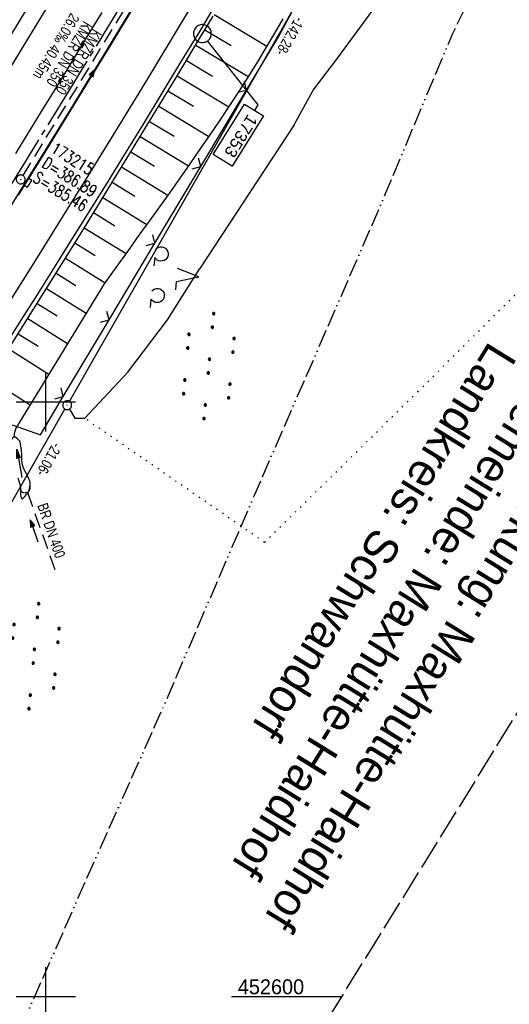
# Model space of a CAD drawing. Extents: x 508608 to 509338, y 452280 to 453218.
# Tile 17 of 29: x 508996 to 509078, y 452599 to 452764. Entities that reach past the tile are written whole.
import ezdxf

# ---------------------------------------------------------------- set-up
doc = ezdxf.new("R2010")
doc.units = 0
doc.header["$LTSCALE"] = 10
doc.header["$MEASUREMENT"] = 0
for name, pattern in [('ACAD_ISO13W100', [36, 12, -3, 12, -3, 0, -3, 0, -3]), ('ACHSE', [5.5, 4, -0.5, 0.5, -0.5]), ('AUSGEZOGEN', [0]), ('LT00', [0]), ('LT14', [0.6, 0.5, -0.1]), ('PUNKTX2_STR', [0.6, 0.1, -0.5]), ('STRICHLINIE2', [0.375, 0.25, -0.125])]:
    doc.linetypes.add(name, pattern=pattern)
doc.layers.get('0').update_dxf_attribs({"linetype": 'LT00'})
for name, color, linetype in [('--EK_FBR', 250, 'LT00'), ('--EK_Halt-Pfeil', 4, 'LT00'), ('--EK_Haltung', 7, 'STRICHLINIE2'), ('--EK_Haltung-Text', 140, 'LT00'), ('--EK_Schacht-Text', 5, 'LT00'), ('--EL_DFK_AB_L', 21, 'LT00'), ('--EL_DFK_AB_P', 7, 'LT00'), ('--EL_Halt-Pfeil', 4, 'LT00'), ('--EL_Haltung', 182, 'STRICHLINIE2'), ('--EL_Haltung-Text', 182, 'LT00'), ('-AX-093', 35, 'ACHSE'), ('ABSTAND', 8, 'LT00'), ('DFK_AB_L', 21, 'LT00'), ('DFK_AB_P', 7, 'LT00'), ('DFK_KATASTER', 250, 'LT00'), ('DFK_NUTZUNG', 250, 'LT00'), ('DFK_NUTZUNGSGRENZE', 70, 'PUNKTX2_STR'), ('FESTPKT_TEXT_B', 211, 'LT00'), ('GASLTG', 250, 'ACAD_ISO13W100'), ('GRENZNAME_B', 250, 'Continuous'), ('PFEIL', 140, 'AUSGEZOGEN'), ('V119_AFBR_BAB', 250, 'LT00'), ('V119_BOESCH', 250, 'LT00'), ('V119_BOSCHUNG', 250, 'LT00'), ('V119_GRABEN', 250, 'LT00'), ('V119_H_BORD', 8, 'LT00'), ('V119_KA_PRUF', 182, 'LT00'), ('V119_LD_MARK', 250, 'LT00'), ('V119_PKT_AU', 211, 'LT00'), ('V119_RASTER', 250, 'LT00'), ('V119_SINKK', 182, 'LT00'), ('V119_UK_DURCH', 182, 'LT00'), ('V119_ZAUN', 40, 'LT00')]:
    doc.layers.add(name, color=color, linetype=linetype)
doc.layers.add('-BLATT_119-RAND', color=7, linetype='LT14', plot=False)
doc.styles.add('Haltungsbeschriftung', font='ARIAL.TTF', dxfattribs={"width": 0.75})
doc.styles.add('schachtbeschriftung', font='romans.shx', dxfattribs={"width": 0.75, "height": 2})
doc.styles.get("Standard").update_dxf_attribs({"font": 'ARIAL.TTF'})
doc.styles.add('UNIR-H', font='unir_h.shx', dxfattribs={"width": 0.8})

# ---------------------------------------------------------------- blocks, each defined once
blk = doc.blocks.new('SYMB0003')
at = {"color": 0, "linetype": 'ByBlock'}
for p, q in [((-0.015712, 0), (0.010166, 0.012015)), ((0, -0.021257), (-0.015712, 0)), ((0.010166, 0.012015), (0, -0.021257))]:
    blk.add_line(p, q, dxfattribs=at)
for points in [[(-0.031395, 0.499013), (-0.093691, 0.491144), (-0.154509, 0.475528), (-0.21289, 0.452414), (-0.267913, 0.422164), (-0.318712, 0.385257), (-0.364484, 0.342274), (-0.404509, 0.293893), (-0.438154, 0.240877), (-0.464888, 0.184062), (-0.484292, 0.124345), (-0.496058, 0.062667), (-0.5, 0)], [(-0.5, 0), (-0.496058, -0.062667), (-0.484292, -0.124345), (-0.464888, -0.184062), (-0.438154, -0.240877), (-0.404509, -0.293893), (-0.364485, -0.342274), (-0.318712, -0.385257), (-0.267914, -0.422164), (-0.21289, -0.452414), (-0.154509, -0.475529), (-0.093691, -0.491144), (-0.031395, -0.499014), (0.031395, -0.499014)], [(0.5, 0), (0.496057, 0.062667), (0.484292, 0.124345), (0.464888, 0.184062), (0.438153, 0.240877), (0.404509, 0.293893), (0.364484, 0.342274), (0.318712, 0.385257), (0.267913, 0.422164), (0.21289, 0.452414), (0.154509, 0.475528), (0.093691, 0.491144), (0.031395, 0.499013), (-0.031395, 0.499013)], [(0.031395, -0.499014), (0.093691, -0.491144), (0.154509, -0.475529), (0.21289, -0.452414), (0.267914, -0.422164), (0.318712, -0.385257), (0.364485, -0.342274), (0.404509, -0.293893), (0.438154, -0.240877), (0.464889, -0.184062), (0.484292, -0.124345), (0.496058, -0.062667), (0.5, 0)]]:
    blk.add_lwpolyline(points, dxfattribs=at)
blk = doc.blocks.new('SYMB7201')
at = {"color": 0, "linetype": 'ByBlock'}
for p, q in [((0, 0.385), (-0.11, 0.015)), ((-0.255, -0.385), (-0.115, -0.385)), ((0.445, -0.385), (0.585, -0.385))]:
    blk.add_line(p, q, dxfattribs=at)
for points in [[(0.25, 0.015), (0.11, 0.015), (0, 0.385)], [(-0.393816, -0.383308), (-0.416239, -0.362945), (-0.432849, -0.337617), (-0.442589, -0.308936), (-0.444836, -0.27873), (-0.439449, -0.248923), (-0.426769, -0.221415), (-0.407606, -0.197958), (-0.38318, -0.180047), (-0.355047, -0.168823), (-0.325, -0.165), (-0.294953, -0.168823), (-0.26682, -0.180047), (-0.242394, -0.197959), (-0.223231, -0.221415), (-0.210551, -0.248923), (-0.205164, -0.27873), (-0.207411, -0.308936), (-0.21715, -0.337617), (-0.233761, -0.362945), (-0.256184, -0.383308)], [(0.306185, -0.383308), (0.283761, -0.362945), (0.267151, -0.337617), (0.257411, -0.308936), (0.255164, -0.27873), (0.260552, -0.248923), (0.273231, -0.221415), (0.292394, -0.197958), (0.31682, -0.180047), (0.344953, -0.168823), (0.375, -0.165), (0.405047, -0.168823), (0.43318, -0.180047), (0.457606, -0.197959), (0.476769, -0.221415), (0.489449, -0.248923), (0.494836, -0.27873), (0.492589, -0.308936), (0.48285, -0.337617), (0.466239, -0.362945), (0.443816, -0.383308)]]:
    blk.add_lwpolyline(points, dxfattribs=at)
blk = doc.blocks.new('SYMB7110')
at = {"color": 0, "linetype": 'ByBlock'}
for p, q in [((-0.515, 0.392919), (-0.515, 0.367081)), ((-0.51, 0.362895), (-0.51, 0.397105)), ((-0.505, 0.399164), (-0.505, 0.360836)), ((-0.5, 0.360204), (-0.5, 0.399796)), ((-0.495, 0.399164), (-0.495, 0.360836)), ((-0.49, 0.362895), (-0.49, 0.397105)), ((-0.485, 0.392919), (-0.485, 0.367081)), ((-0.48, 0.379874), (-0.48, 0.380145)), ((-0.285, 0.392919), (-0.285, 0.367081)), ((-0.28, 0.362895), (-0.28, 0.397105)), ((-0.275, 0.399164), (-0.275, 0.360836)), ((-0.27, 0.360204), (-0.27, 0.399796)), ((-0.265, 0.399164), (-0.265, 0.360836)), ((-0.26, 0.362895), (-0.26, 0.397105)), ((-0.255, 0.392919), (-0.255, 0.367081)), ((-0.25, 0.379874), (-0.25, 0.380146)), ((0.255, 0.392919), (0.255, 0.367081)), ((0.26, 0.362895), (0.26, 0.397105)), ((0.265, 0.399164), (0.265, 0.360836)), ((0.27, 0.360204), (0.27, 0.399796)), ((0.275, 0.399164), (0.275, 0.360836)), ((0.28, 0.362895), (0.28, 0.397105)), ((0.285, 0.392919), (0.285, 0.367081)), ((0.29, 0.379874), (0.29, 0.380145)), ((0.485, 0.392919), (0.485, 0.367081)), ((0.49, 0.362895), (0.49, 0.397105)), ((0.495, 0.399164), (0.495, 0.360836)), ((0.5, 0.360204), (0.5, 0.399796)), ((0.505, 0.399164), (0.505, 0.360836)), ((0.51, 0.362895), (0.51, 0.397105)), ((0.515, 0.392919), (0.515, 0.367081)), ((0.52, 0.379874), (0.52, 0.380146)), ((-0.9, 0.012919), (-0.9, -0.012919)), ((-0.895, -0.017106), (-0.895, 0.017105)), ((-0.89, 0.019164), (-0.89, -0.019164)), ((-0.885, -0.019797), (-0.885, 0.019796)), ((-0.88, 0.019164), (-0.88, -0.019164)), ((-0.875, -0.017106), (-0.875, 0.017105)), ((-0.87, 0.012919), (-0.87, -0.012919)), ((-0.865, -0.000126), (-0.865, 0.000145)), ((-0.67, 0.012919), (-0.67, -0.012919)), ((-0.665, -0.017106), (-0.665, 0.017105)), ((-0.66, 0.019164), (-0.66, -0.019164)), ((-0.655, -0.019797), (-0.655, 0.019796)), ((-0.65, 0.019164), (-0.65, -0.019164)), ((-0.645, -0.017106), (-0.645, 0.017105)), ((-0.64, 0.012919), (-0.64, -0.012919)), ((-0.635, -0.000126), (-0.635, 0.000145)), ((-0.13, 0.012919), (-0.13, -0.012919)), ((-0.125, -0.017105), (-0.125, 0.017105)), ((-0.12, 0.019164), (-0.12, -0.019164)), ((-0.115, -0.019796), (-0.115, 0.019796)), ((-0.11, 0.019164), (-0.11, -0.019164)), ((-0.105, -0.017105), (-0.105, 0.017105)), ((-0.1, 0.012919), (-0.1, -0.012919)), ((-0.095, -0.000126), (-0.095, 0.000146)), ((0.1, 0.012919), (0.1, -0.012919)), ((0.105, -0.017105), (0.105, 0.017105)), ((0.11, 0.019164), (0.11, -0.019164)), ((0.115, -0.019796), (0.115, 0.019796)), ((0.12, 0.019164), (0.12, -0.019164)), ((0.125, -0.017105), (0.125, 0.017105)), ((0.13, 0.012919), (0.13, -0.012919)), ((0.135, -0.000126), (0.135, 0.000146)), ((0.64, 0.012919), (0.64, -0.012919)), ((0.645, -0.017105), (0.645, 0.017105)), ((0.65, 0.019164), (0.65, -0.019164)), ((0.655, -0.019796), (0.655, 0.019796)), ((0.66, 0.019164), (0.66, -0.019164)), ((0.665, -0.017105), (0.665, 0.017105)), ((0.67, 0.012919), (0.67, -0.012919)), ((0.675, -0.000126), (0.675, 0.000146)), ((0.87, 0.012919), (0.87, -0.012919)), ((0.875, -0.017105), (0.875, 0.017105)), ((0.88, 0.019164), (0.88, -0.019164)), ((0.885, -0.019796), (0.885, 0.019796)), ((0.89, 0.019164), (0.89, -0.019164)), ((0.895, -0.017105), (0.895, 0.017105)), ((0.9, 0.012919), (0.9, -0.012919)), ((0.905, -0.000126), (0.905, 0.000146)), ((-0.515, -0.367081), (-0.515, -0.392919)), ((-0.51, -0.397105), (-0.51, -0.362895)), ((-0.505, -0.360836), (-0.505, -0.399164)), ((-0.5, -0.399796), (-0.5, -0.360204)), ((-0.495, -0.360836), (-0.495, -0.399164)), ((-0.49, -0.397106), (-0.49, -0.362895)), ((-0.485, -0.367081), (-0.485, -0.392919)), ((-0.48, -0.380126), (-0.48, -0.379855)), ((-0.285, -0.367081), (-0.285, -0.392919)), ((-0.28, -0.397105), (-0.28, -0.362895)), ((-0.275, -0.360836), (-0.275, -0.399164)), ((-0.27, -0.399796), (-0.27, -0.360204)), ((-0.265, -0.360836), (-0.265, -0.399164)), ((-0.26, -0.397105), (-0.26, -0.362895)), ((-0.255, -0.367081), (-0.255, -0.392919)), ((-0.25, -0.380126), (-0.25, -0.379855)), ((0.255, -0.367081), (0.255, -0.392919)), ((0.26, -0.397105), (0.26, -0.362895)), ((0.265, -0.360836), (0.265, -0.399164)), ((0.27, -0.399796), (0.27, -0.360204)), ((0.275, -0.360836), (0.275, -0.399164)), ((0.28, -0.397105), (0.28, -0.362895)), ((0.285, -0.367081), (0.285, -0.392919)), ((0.29, -0.380126), (0.29, -0.379855)), ((0.485, -0.367081), (0.485, -0.392919)), ((0.49, -0.397105), (0.49, -0.362895)), ((0.495, -0.360836), (0.495, -0.399164)), ((0.5, -0.399796), (0.5, -0.360204)), ((0.505, -0.360836), (0.505, -0.399164)), ((0.51, -0.397105), (0.51, -0.362895)), ((0.515, -0.367081), (0.515, -0.392919)), ((0.52, -0.380126), (0.52, -0.379855))]:
    blk.add_line(p, q, dxfattribs=at)
for points in [[(-0.48, 0.38), (-0.481981, 0.388678), (-0.48753, 0.395637), (-0.49555, 0.399499), (-0.50445, 0.399499), (-0.51247, 0.395637), (-0.518019, 0.388678), (-0.52, 0.38), (-0.518019, 0.371322), (-0.51247, 0.364363), (-0.50445, 0.360501), (-0.49555, 0.360501), (-0.48753, 0.364363), (-0.481981, 0.371322), (-0.48, 0.38)], [(-0.25, 0.38), (-0.251981, 0.388678), (-0.25753, 0.395637), (-0.26555, 0.399499), (-0.27445, 0.399499), (-0.28247, 0.395637), (-0.288019, 0.388678), (-0.29, 0.38), (-0.288019, 0.371322), (-0.28247, 0.364363), (-0.27445, 0.360501), (-0.26555, 0.360501), (-0.25753, 0.364363), (-0.251981, 0.371322), (-0.25, 0.38)], [(0.29, 0.38), (0.288019, 0.388678), (0.28247, 0.395637), (0.27445, 0.399499), (0.26555, 0.399499), (0.25753, 0.395637), (0.251981, 0.388678), (0.25, 0.38), (0.251981, 0.371322), (0.25753, 0.364363), (0.26555, 0.360501), (0.27445, 0.360501), (0.28247, 0.364363), (0.288019, 0.371322), (0.29, 0.38)], [(0.52, 0.38), (0.518019, 0.388678), (0.51247, 0.395637), (0.50445, 0.399499), (0.495549, 0.399499), (0.48753, 0.395637), (0.481981, 0.388678), (0.48, 0.38), (0.481981, 0.371322), (0.48753, 0.364363), (0.495549, 0.360501), (0.50445, 0.360501), (0.51247, 0.364363), (0.518019, 0.371322), (0.52, 0.38)], [(-0.865, 0), (-0.866981, 0.008678), (-0.87253, 0.015637), (-0.88055, 0.019498), (-0.88945, 0.019498), (-0.89747, 0.015637), (-0.903019, 0.008678), (-0.905, 0)], [(-0.905, 0), (-0.903019, -0.008678), (-0.89747, -0.015637), (-0.88945, -0.019499), (-0.88055, -0.019499), (-0.87253, -0.015637), (-0.866981, -0.008678), (-0.865, 0)], [(-0.635, 0), (-0.636981, 0.008678), (-0.64253, 0.015637), (-0.65055, 0.019498), (-0.65945, 0.019498), (-0.66747, 0.015637), (-0.673019, 0.008678), (-0.675, 0)], [(-0.675, 0), (-0.673019, -0.008678), (-0.66747, -0.015637), (-0.65945, -0.019499), (-0.65055, -0.019499), (-0.64253, -0.015637), (-0.636981, -0.008678), (-0.635, 0)], [(-0.095, 0), (-0.096981, 0.008678), (-0.10253, 0.015637), (-0.11055, 0.019499), (-0.11945, 0.019499), (-0.12747, 0.015637), (-0.133019, 0.008678), (-0.135, 0)], [(-0.135, 0), (-0.133019, -0.008678), (-0.12747, -0.015637), (-0.11945, -0.019499), (-0.11055, -0.019499), (-0.10253, -0.015637), (-0.096981, -0.008678), (-0.095, 0)], [(0.135, 0), (0.133019, 0.008678), (0.12747, 0.015637), (0.11945, 0.019499), (0.11055, 0.019499), (0.10253, 0.015637), (0.096981, 0.008678), (0.095, 0)], [(0.095, 0), (0.096981, -0.008678), (0.10253, -0.015637), (0.11055, -0.019499), (0.11945, -0.019499), (0.12747, -0.015637), (0.133019, -0.008678), (0.135, 0)], [(0.675, 0), (0.673019, 0.008678), (0.66747, 0.015637), (0.65945, 0.019499), (0.65055, 0.019499), (0.64253, 0.015637), (0.636981, 0.008678), (0.635, 0)], [(0.635, 0), (0.636981, -0.008678), (0.64253, -0.015637), (0.65055, -0.019499), (0.65945, -0.019499), (0.66747, -0.015637), (0.673019, -0.008678), (0.675, 0)], [(0.905, 0), (0.903019, 0.008678), (0.89747, 0.015637), (0.88945, 0.019499), (0.88055, 0.019499), (0.87253, 0.015637), (0.866981, 0.008678), (0.865, 0)], [(0.865, 0), (0.866981, -0.008678), (0.87253, -0.015637), (0.88055, -0.019499), (0.88945, -0.019499), (0.89747, -0.015637), (0.903019, -0.008678), (0.905, 0)], [(-0.48, -0.38), (-0.481981, -0.371322), (-0.48753, -0.364363), (-0.49555, -0.360501), (-0.50445, -0.360501), (-0.51247, -0.364363), (-0.518019, -0.371322), (-0.52, -0.38), (-0.518019, -0.388678), (-0.51247, -0.395637), (-0.50445, -0.399499), (-0.49555, -0.399499), (-0.48753, -0.395637), (-0.481981, -0.388678), (-0.48, -0.38)], [(-0.25, -0.38), (-0.251981, -0.371322), (-0.25753, -0.364363), (-0.26555, -0.360501), (-0.27445, -0.360501), (-0.28247, -0.364363), (-0.288019, -0.371322), (-0.29, -0.38), (-0.288019, -0.388678), (-0.28247, -0.395637), (-0.27445, -0.399499), (-0.26555, -0.399499), (-0.25753, -0.395637), (-0.251981, -0.388678), (-0.25, -0.38)], [(0.29, -0.38), (0.288019, -0.371322), (0.28247, -0.364363), (0.27445, -0.360501), (0.26555, -0.360501), (0.25753, -0.364363), (0.251981, -0.371322), (0.25, -0.38), (0.251981, -0.388678), (0.25753, -0.395637), (0.26555, -0.399499), (0.27445, -0.399499), (0.28247, -0.395637), (0.288019, -0.388678), (0.29, -0.38)], [(0.52, -0.38), (0.518019, -0.371322), (0.51247, -0.364363), (0.50445, -0.360501), (0.495549, -0.360501), (0.48753, -0.364363), (0.481981, -0.371322), (0.48, -0.38), (0.481981, -0.388678), (0.48753, -0.395637), (0.495549, -0.399499), (0.50445, -0.399499), (0.51247, -0.395637), (0.518019, -0.388678), (0.52, -0.38)]]:
    blk.add_lwpolyline(points, dxfattribs=at)
blk = doc.blocks.new('SYMB0024')
at = {"color": 0, "linetype": 'ByBlock'}
for p, q in [((-0.5, 0.5), (0, 0)), ((0, 0), (0.5, 0.5))]:
    blk.add_line(p, q, dxfattribs=at)
blk = doc.blocks.new('Pfreil3')
at = {"layer": 'PFEIL'}
blk.add_hatch(color=256, dxfattribs=at).paths.add_polyline_path([(-1.55, 0.27), (-1.55, -0.27), (0, 0)])
for p, q in [((-1.55, 0), (-4.83, 0)), ((-1.55, -0.27), (-1.55, 0.27)), ((-1.55, 0.27), (0, 0)), ((0, 0), (-1.55, -0.27))]:
    blk.add_line(p, q, dxfattribs=at)
blk = doc.blocks.new('SYMB0652')
at = {"color": 0, "linetype": 'ByBlock'}
blk.add_lwpolyline([(-0.15, -0.075), (0.15, -0.075), (0.15, 0.075), (-0.15, 0.075), (-0.15, -0.075)], dxfattribs=at)
blk = doc.blocks.new('SYMB1107')
at = {"color": 0, "linetype": 'ByBlock'}
for points in [[(-0.2, 0), (-0.196157, 0.039018), (-0.184776, 0.076537), (-0.166294, 0.111114), (-0.141421, 0.141421), (-0.111114, 0.166294), (-0.076537, 0.184776), (-0.039018, 0.196157), (0, 0.2)], [(0, 0.2), (0.039018, 0.196157), (0.076537, 0.184776), (0.111114, 0.166294), (0.141421, 0.141421), (0.166294, 0.111114), (0.184776, 0.076537), (0.196157, 0.039018), (0.2, 0)]]:
    blk.add_lwpolyline(points, dxfattribs=at)
blk = doc.blocks.new('SYMB0070')
at = {"color": 0, "linetype": 'ByBlock'}
for p, q in [((-0.5, 0), (0.2, 0)), ((0.5, 0), (0.2, 0.1)), ((0.2, 0.1), (0.2, 0)), ((0.468, 0), (0.21, 0.086)), ((0.21, 0.086), (0.21, -0.086)), ((0.21, -0.086), (0.468, 0)), ((0.22, -0.072), (0.437, 0)), ((0.23, -0.058), (0.405, 0)), ((0.24, -0.045), (0.374, 0)), ((0.342, 0), (0.25, 0.031)), ((0.25, 0.031), (0.25, -0.031)), ((0.25, -0.031), (0.342, 0)), ((0.26, -0.017), (0.31, 0)), ((0.27, -0.003), (0.279, 0))]:
    blk.add_line(p, q, dxfattribs=at)
for points in [[(0.2, 0), (0.2, -0.1), (0.5, 0)], [(0.437, 0), (0.22, 0.072), (0.22, -0.072)], [(0.405, 0), (0.23, 0.058), (0.23, -0.058)], [(0.374, 0), (0.24, 0.045), (0.24, -0.045)], [(0.31, 0), (0.26, 0.017), (0.26, -0.017)], [(0.279, 0), (0.27, 0.003), (0.27, -0.003)]]:
    blk.add_lwpolyline(points, dxfattribs=at)

msp = doc.modelspace()

# ---------------------------------------------------------------- linework, layer by layer
at = {"layer": '--EK_FBR'}
for points in [[(508880.93, 452589.59), (508895.48, 452610.58), (508909.4, 452630.77), (508923.88, 452651.97), (508937.63, 452672.67), (508951.35, 452693.5), (508964.06, 452713.29), (508976.78, 452733.41), (508989.85, 452754.62), (509002.74, 452775.73)], [(508993.62, 452710.1), (508995.89, 452713.71), (508998.25, 452717.47), (509000.61, 452721.23), (509002.97, 452724.99), (509005.32, 452728.75), (509007.67, 452732.52), (509010.01, 452736.29), (509013.2, 452741.46), (509016.38, 452746.64), (509019.54, 452751.83), (509022.7, 452757.03), (509025.84, 452762.23), (509028.38, 452766.45)]]:
    msp.add_lwpolyline(points, dxfattribs=at)
at = {"layer": '--EK_FBR', "color": 2}
for points in [[(508995.4, 452734.7), (509000, 452742.11), (509005.28, 452750.7), (509010.53, 452759.3), (509015.75, 452767.92)], [(509009.39, 452765.4), (509006.86, 452761.24), (509004.33, 452757.07), (509001.79, 452752.91), (508999.25, 452748.76), (508994.92, 452741.72)]]:
    msp.add_lwpolyline(points, dxfattribs=at)
at = {"layer": '--EK_Haltung'}
msp.add_line((508996.18, 452737.99), (509016.49, 452771.24), dxfattribs=at)
at = {"layer": '--EK_Haltung', "color": 81}
msp.add_line((508996.91, 452684.77), (509001.87, 452670.85), dxfattribs=at)
at = {"layer": '--EL_DFK_AB_L'}
for p, q in [((509073.65, 452822.39), (509003.96, 452700.07)), ((508993.53, 452681.77), (509003.22, 452698.77))]:
    msp.add_line(p, q, dxfattribs=at)
at = {"layer": '--EL_Haltung'}
for p, q in [((508996.18, 452737.99), (509016.49, 452771.24)), ((508996.91, 452684.77), (509001.87, 452670.85))]:
    msp.add_line(p, q, dxfattribs=at)
at = {"layer": '-AX-093', "ltscale": 0.2}
msp.add_lwpolyline([(509012.61, 452766.6), (509004.55, 452753.35), (508996.41, 452740.14), (508988.21, 452726.97), (508979.94, 452713.85), (508971.6, 452700.76), (508963.2, 452687.73), (508954.73, 452674.73), (508946.19, 452661.78), (508937.58, 452648.87), (508933.88, 452643.37), (508925.18, 452630.52), (508916.42, 452617.72), (508907.61, 452604.95), (508898.75, 452592.22)], dxfattribs=at)
at = {"layer": '-BLATT_119-RAND'}
msp.add_lwpolyline([(509093.92, 453217.53), (508607.66, 452430.65), (508851.81, 452279.78), (509338.07, 453066.66), (509093.92, 453217.53)], dxfattribs=at)
at = {"layer": 'DFK_AB_L'}
for p, q in [((509073.65, 452822.39), (509003.96, 452700.07)), ((508993.53, 452681.77), (509003.22, 452698.77))]:
    msp.add_line(p, q, dxfattribs=at)
at = {"layer": 'DFK_KATASTER'}
for p, q in [((509048.73, 452757.33), (509058.83, 452771.15)), ((509044.91, 452752.37), (509048.73, 452757.33)), ((509041.7, 452746.54), (509044.91, 452752.37)), ((509041.7, 452746.54), (509025.89, 452722.4)), ((509020.42, 452713.78), (509025.89, 452722.4)), ((509013.8, 452704.99), (509020.42, 452713.78)), ((509006.54, 452697.21), (509013.8, 452704.99)), ((509003.97, 452698.77), (509004.87, 452697.21)), ((509004.87, 452697.21), (509006.54, 452697.21))]:
    msp.add_line(p, q, dxfattribs=at)
at = {"layer": 'DFK_NUTZUNGSGRENZE', "ltscale": 0.2}
for p, q in [((509062.46, 452701.68), (509082.92, 452722.06)), ((509036.73, 452676.37), (509062.46, 452701.68)), ((509036.73, 452676.37), (509006.54, 452697.21))]:
    msp.add_line(p, q, dxfattribs=at)
at = {"layer": 'FESTPKT_TEXT_B', "flags": 128}
msp.add_lwpolyline([(509027.12, 452760.61), (509035.6, 452749.88), (509035.08, 452749.03)], dxfattribs=at)
at = {"layer": 'FESTPKT_TEXT_B'}
msp.add_lwpolyline([(509036.54, 452748.01), (509031.32, 452739.57), (509028.13, 452741.55), (509033.34, 452749.99), (509036.54, 452748.01)], dxfattribs=at)
at = {"layer": 'GASLTG', "ltscale": 0.025, "flags": 128}
msp.add_lwpolyline([(509226.79, 453135.43), (509237.82, 453121.89), (509240.24, 453119.27), (509241.22, 453115.74), (509239.95, 453112.7), (509210.11, 453054.13), (509188.06, 453010.87), (509170.98, 452976.53), (509152.69, 452940.89), (509135.88, 452907.72), (509116.92, 452864.45), (509106.4, 452843.36), (509102.71, 452835.21), (509092.6, 452810.94), (509087.26, 452801.17), (509068.23, 452761.71), (509055.97, 452732.48), (509035.03, 452684.33), (509019.67, 452648.58), (509006.01, 452617.99), (508993.89, 452590.51), (508979.72, 452560.34), (508968.55, 452534.82), (508961.63, 452518.91), (508951.17, 452494.56), (508923.79, 452434.72), (508907.28, 452394.98), (508899.54, 452376.18), (508889.01, 452350.91), (508877.03, 452320.58)], dxfattribs=at)
at = {"layer": 'V119_AFBR_BAB'}
for points in [[(508880.93, 452589.59), (508895.48, 452610.58), (508909.4, 452630.77), (508923.88, 452651.97), (508937.63, 452672.67), (508951.35, 452693.5), (508964.06, 452713.29), (508976.78, 452733.41), (508989.85, 452754.62), (509002.74, 452775.73)], [(508993.62, 452710.1), (508995.89, 452713.71), (508998.25, 452717.47), (509000.61, 452721.23), (509002.97, 452724.99), (509005.32, 452728.75), (509007.67, 452732.52), (509010.01, 452736.29), (509013.2, 452741.46), (509016.38, 452746.64), (509019.54, 452751.83), (509022.7, 452757.03), (509025.84, 452762.23), (509028.38, 452766.45)]]:
    msp.add_lwpolyline(points, dxfattribs=at)
at = {"layer": 'V119_AFBR_BAB', "color": 0}
for points in [[(508995.4, 452734.7), (509000, 452742.11), (509005.28, 452750.7), (509010.53, 452759.3), (509015.75, 452767.92)], [(509009.39, 452765.4), (509006.86, 452761.24), (509004.33, 452757.07), (509001.79, 452752.91), (508999.25, 452748.76), (508994.92, 452741.72)]]:
    msp.add_lwpolyline(points, dxfattribs=at)
at = {"layer": 'V119_BOESCH'}
for points in [[(508993.91, 452709.12), (508996.83, 452713.76), (508999.74, 452718.4), (509002.64, 452723.05), (509005.52, 452727.71), (509008.4, 452732.37), (509011.26, 452737.04), (509014.12, 452741.72), (509016.97, 452746.39), (509019.82, 452751.08), (509022.66, 452755.76), (509025.5, 452760.45), (509028.12, 452764.78)], [(509039.78, 452764.34), (509038.4, 452761.95), (509037.01, 452759.58), (509035.59, 452757.23), (509034.04, 452754.72), (509032.46, 452752.23), (509030.85, 452749.76), (509029.22, 452747.3), (509027.56, 452744.85), (509025.89, 452742.42), (509024.21, 452739.99), (509022.51, 452737.58), (509020.8, 452735.17), (509019.09, 452732.76), (509017.37, 452730.36), (509015.65, 452727.96), (509013.71, 452725.24), (509011.76, 452722.53), (509009.82, 452719.81), (508994.97, 452695.56), (508994.79, 452695.07), (508994.68, 452694.57), (508994.65, 452694.05)]]:
    msp.add_lwpolyline(points, dxfattribs=at)
at = {"layer": 'V119_BOSCHUNG'}
for p, q in [((509028.28, 452765.05), (509037.1, 452759.74)), ((509026.73, 452762.48), (509031.14, 452759.83)), ((509025.17, 452759.92), (509033.97, 452754.62)), ((509023.62, 452757.35), (509027.99, 452754.72)), ((509022.07, 452754.78), (509030.72, 452749.57)), ((509020.51, 452752.22), (509024.79, 452749.64)), ((509018.96, 452749.66), (509027.37, 452744.57)), ((509017.41, 452747.11), (509021.54, 452744.6)), ((509015.86, 452744.56), (509023.94, 452739.61)), ((509014.3, 452742), (509018.25, 452739.57)), ((509012.73, 452739.44), (509020.47, 452734.69)), ((509011.17, 452736.88), (509014.94, 452734.56)), ((509009.6, 452734.32), (509016.97, 452729.8)), ((509008.03, 452731.77), (509011.62, 452729.56)), ((509006.45, 452729.21), (509013.47, 452724.91)), ((509004.88, 452726.67), (509008.3, 452724.56)), ((509003.31, 452724.13), (509009.95, 452720)), ((509001.73, 452721.59), (509005.05, 452719.52)), ((509000.14, 452719.05), (509006.8, 452714.88)), ((508998.55, 452716.5), (509001.89, 452714.41)), ((508996.96, 452713.96), (509003.67, 452709.76)), ((508995.36, 452711.43), (508998.73, 452709.31)), ((508993.77, 452708.91), (509000.52, 452704.63)), ((508990.56, 452703.85), (508997.38, 452699.5))]:
    msp.add_line(p, q, dxfattribs=at)
at = {"layer": 'V119_GRABEN'}
for points in [[(508995.68, 452693.33), (508995.45, 452693.56), (508995.24, 452693.76), (508995.03, 452693.92), (508994.83, 452694.03), (508994.65, 452694.05), (508994.47, 452693.96), (508994.31, 452693.76), (508994.17, 452693.47), (508994.04, 452693.13), (508993.92, 452692.76)], [(508996.99, 452684.66), (508997.13, 452685.02), (508997.26, 452685.37), (508997.35, 452685.73), (508997.39, 452686.08), (508997.36, 452686.45), (508997.27, 452686.82), (508997.12, 452687.18), (508996.95, 452687.54), (508996.75, 452687.91), (508996.55, 452688.27), (508996.36, 452688.64), (508996.2, 452689.01), (508996.07, 452689.39), (508996.01, 452689.75), (508995.97, 452690.1), (508995.96, 452690.47), (508995.95, 452690.83), (508995.95, 452691.19), (508995.91, 452691.73), (508995.85, 452692.27), (508995.77, 452692.8), (508995.68, 452693.33)], [(508995.28, 452687.2), (508995.42, 452686.86), (508995.55, 452686.51), (508995.65, 452686.16), (508995.71, 452685.81), (508995.74, 452685.44), (508995.76, 452685.08), (508995.76, 452684.71)], [(508995.76, 452684.71), (508995.77, 452684.39), (508995.79, 452684.09), (508995.84, 452683.86), (508995.92, 452683.73), (508996.03, 452683.71), (508996.18, 452683.78), (508996.36, 452683.94), (508996.56, 452684.14), (508996.77, 452684.39), (508996.99, 452684.66)]]:
    msp.add_lwpolyline(points, dxfattribs=at)
at = {"layer": 'V119_H_BORD'}
msp.add_lwpolyline([(508991.49, 452728.62), (508995.72, 452735.39), (508999.92, 452742.17), (509004.38, 452749.42), (509008.81, 452756.68), (509013.22, 452763.95), (509017.61, 452771.23)], dxfattribs=at)
at = {"layer": 'V119_LD_MARK'}
for points in [[(509027.72, 452771.9), (509022.58, 452763.36), (509017.42, 452754.83), (509012.22, 452746.32), (509006.99, 452737.83), (509002.77, 452731.03), (508998.53, 452724.24), (508994.27, 452717.46), (508990, 452710.7), (508985.7, 452703.94), (508981.39, 452697.2), (508977.06, 452690.47), (508970.77, 452680.74), (508964.44, 452671.03), (508958.08, 452661.35), (508951.68, 452651.69), (508945.25, 452642.05), (508938.78, 452632.44), (508932.28, 452622.85), (508927.8, 452616.3), (508923.31, 452609.76), (508918.81, 452603.22), (508914.29, 452596.7)], [(508888.46, 452595.52), (508893.17, 452602.28), (508897.86, 452609.05), (508902.53, 452615.83), (508907.2, 452622.62), (508911.84, 452629.42), (508921.04, 452642.99), (508930.18, 452656.61), (508939.24, 452670.27), (508948.24, 452683.98), (508957.17, 452697.73), (508966.04, 452711.53), (508974.83, 452725.37), (508983.56, 452739.26), (508992.21, 452753.18), (508996.54, 452760.2), (509000.84, 452767.23)]]:
    msp.add_lwpolyline(points, dxfattribs=at)
at = {"layer": 'V119_RASTER'}
for p, q in [((509000, 452695), (509000, 452705)), ((508995, 452700), (509005, 452700)), ((509000, 452595), (509000, 452605)), ((509005, 452600), (508995, 452600)), ((509049.69, 452600), (509031.19, 452600))]:
    msp.add_line(p, q, dxfattribs=at)
at = {"layer": 'V119_ZAUN'}
for p, q in [((509026.01, 452739.5), (509033.71, 452752.37)), ((509018.32, 452726.62), (509026.01, 452739.5)), ((509010.63, 452713.74), (509018.32, 452726.62)), ((509002.93, 452700.87), (509010.63, 452713.74)), ((508999.09, 452694.43), (509002.93, 452700.87))]:
    msp.add_line(p, q, dxfattribs=at)
for points in [[(509033.71, 452752.37), (509039.05, 452761.32), (509041.25, 452765.34)], [(508991.08, 452688.35), (508994.37, 452696.1), (508999.09, 452694.43)]]:
    msp.add_lwpolyline(points, dxfattribs=at)

# ---------------------------------------------------------------- block references
at = {"layer": '--EK_Halt-Pfeil', "zscale": 4}
for p, xscale, yscale, rotation in [((509007.19, 452754.09), 4.000000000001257, 4, 58.57926999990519), ((508998.06, 452678.29), 3.999999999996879, 3.999999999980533, 109.2413554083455)]:
    msp.add_blockref('SYMB0070', p, dxfattribs=dict(at, xscale=xscale, yscale=yscale, rotation=rotation))
at = {"layer": '--EL_DFK_AB_P', "xscale": 1.500000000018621, "yscale": 1.5, "zscale": 1.5, "rotation": 264.7377099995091}
msp.add_blockref('SYMB0003', (509003.59, 452699.42), dxfattribs=at)
at = {"layer": '--EL_Halt-Pfeil', "zscale": 4}
for p, xscale, yscale, rotation in [((509007.19, 452754.09), 4.000000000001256, 4, 58.57926999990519), ((508998.06, 452678.29), 3.999999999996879, 3.999999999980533, 109.2413554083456)]:
    msp.add_blockref('SYMB0070', p, dxfattribs=dict(at, xscale=xscale, yscale=yscale, rotation=rotation))
at = {"layer": 'DFK_AB_P', "xscale": 1.500000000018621, "yscale": 1.5, "zscale": 1.5, "rotation": 264.7377099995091}
msp.add_blockref('SYMB0003', (509003.59, 452699.42), dxfattribs=at)
at = {"layer": 'DFK_NUTZUNG', "xscale": 9.999999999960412, "yscale": 10, "zscale": 10, "rotation": 264.7377000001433}
for name, p in [('SYMB7201', (509021.89, 452721.32)), ('SYMB7110', (509027.38, 452705.99)), ('SYMB7110', (508997.99, 452657.24))]:
    msp.add_blockref(name, p, dxfattribs=at)
at = {"layer": 'PFEIL', "rotation": 100.1497845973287}
msp.add_blockref('Pfreil3', (508995.14, 452692.03), dxfattribs=at)
at = {"layer": 'V119_KA_PRUF', "xscale": 1.5, "yscale": 1.5, "zscale": 1.5, "rotation": 238.28581}
msp.add_blockref('SYMB0003', (508995.79, 452737.35), dxfattribs=at)
at = {"layer": 'V119_PKT_AU', "xscale": 3, "yscale": 3, "zscale": 3, "rotation": 238.28581}
msp.add_blockref('SYMB0003', (509026.3, 452761.86), dxfattribs=at)
at = {"layer": 'V119_SINKK', "xscale": 4.5, "yscale": 4.5, "zscale": 4.5, "rotation": 238.28581}
msp.add_blockref('SYMB0652', (508997.02, 452736.79), dxfattribs=at)
at = {"layer": 'V119_UK_DURCH', "xscale": 4, "yscale": 4, "zscale": 4, "rotation": 210}
msp.add_blockref('SYMB1107', (508996.51, 452685.46), dxfattribs=at)
at = {"layer": 'V119_ZAUN', "xscale": 2.1, "yscale": 2.1, "zscale": 2.1, "rotation": 59.14260999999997}
for p in [(509033.71, 452752.37), (509026.01, 452739.5), (509018.32, 452726.62), (509010.63, 452713.74), (509002.93, 452700.87)]:
    msp.add_blockref('SYMB0024', p, dxfattribs=at)

# ---------------------------------------------------------------- texts
at = {"layer": '--EK_Haltung-Text', "style": 'Haltungsbeschriftung', "width": 0.75}
for s, rotation, p in [('26.0‰ 40.45m', -121.4207, (509004.22, 452765.43)), ('KMZR DN 350', -121.4207, (509006.4, 452764.09)), ('BR DN 400', 289, (508998.54, 452682.58))]:
    msp.add_text(s, height=1.8, rotation=rotation, dxfattribs=at).set_placement(p)
at = {"layer": '--EK_Schacht-Text', "style": 'schachtbeschriftung', "width": 0.75}
for s, p in [('173215', (509000.68, 452742)), ('D=386.89', (508999.18, 452739.54)), ('S=385.46', (508997.68, 452737.08))]:
    msp.add_text(s, height=2, rotation=-31.4207, dxfattribs=at).set_placement(p)
at = {"layer": '--EL_Haltung-Text', "style": 'Haltungsbeschriftung', "width": 0.75}
for s, rotation, p in [('KMZR DN 350', -121.4207, (509007.97, 452762.76)), ('BR DN 400', 289, (508998.54, 452682.58))]:
    msp.add_text(s, height=1.8, rotation=rotation, dxfattribs=at).set_placement(p)
at = {"layer": 'ABSTAND', "width": 0.75}
for s, rotation, p in [(' -142.28-', -119.6718, (509042.25, 452765.31)), (' -21.06-', -119.6811, (509001.5, 452693.74))]:
    msp.add_text(s, height=1.8, rotation=rotation, dxfattribs=at).set_placement(p)
at = {"layer": 'FESTPKT_TEXT_B', "insert": (509036.26, 452747.95), "char_height": 2, "attachment_point": 1, "rotation": 238.2858, "line_spacing_factor": 0.7}
msp.add_mtext('{\\H0.09x;\\P\\H11.111x; 17353 \\~\\P\\H0.09x;   }', dxfattribs=at)
at = {"layer": 'GRENZNAME_B', "insert": (509095.14, 452697.57), "char_height": 5.6, "attachment_point": 1, "rotation": 238.2858, "style": 'UNIR-H'}
msp.add_mtext('{\\W1;Gemarkung: Maxhütte-Haidhof\\PGemeinde: Maxhütte-Haidhof\\PLandkreis: Schwandorf}', dxfattribs=at)
at = {"layer": 'V119_RASTER', "width": 0.955}
msp.add_text(' 452600', height=2.5, rotation=-0.0002, dxfattribs=at).set_placement((509031.32, 452600.45))

doc.saveas('drawing.dxf')
